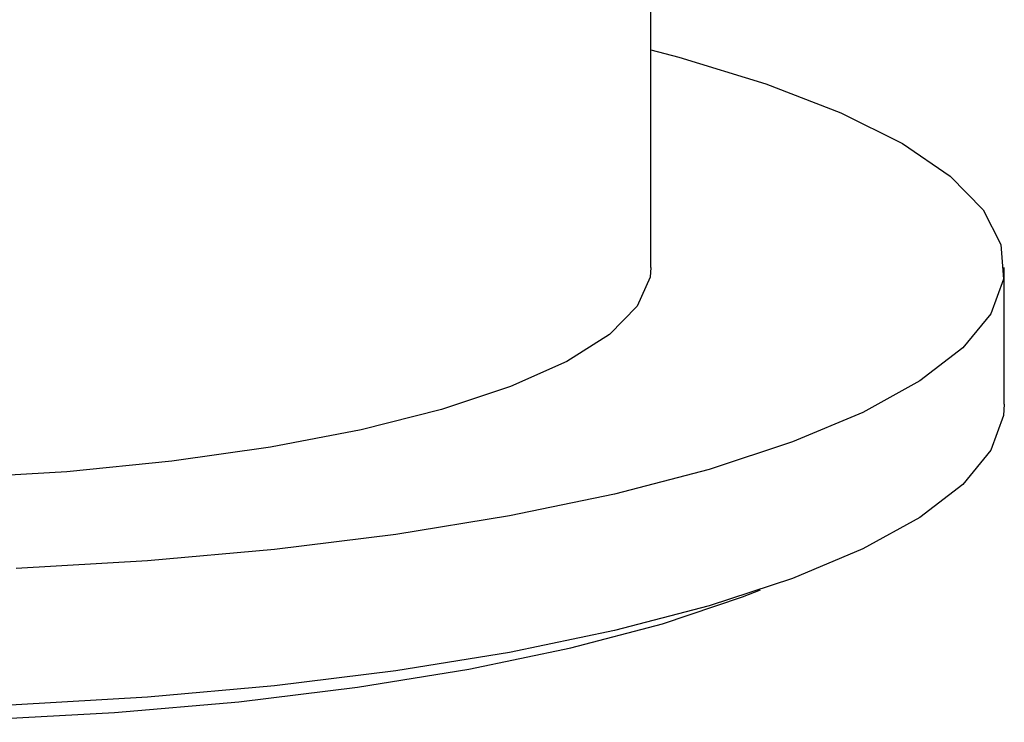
# Model space of a CAD drawing. Header units: millimetres. Extents: x -170 to 25, y -7 to 256.
# Tile 15 of 55: x 4 to 25, y -7 to 8. Entities that reach past the tile are written whole.
import ezdxf

# ---------------------------------------------------------------- set-up
doc = ezdxf.new("R2010")
doc.units = ezdxf.units.MM

msp = doc.modelspace()

# ---------------------------------------------------------------- linework, layer by layer
at = {"color": 7, "linetype": 'Continuous', "lineweight": 25}
for p, q in [((17.5, 2.898), (17.5, 11.48)), ((25, 0), (25, 2.898))]:
    msp.add_line(p, q, dxfattribs=at)
at = {"color": 7, "linetype": 'Continuous', "lineweight": 25, "flags": 128}
for points in [[(17.5, 7.519), (18.093, 7.363), (19.942, 6.8), (21.531, 6.186), (22.839, 5.53), (23.849, 4.839), (24.548, 4.122), (24.928, 3.39), (24.982, 2.651), (24.711, 1.916), (24.117, 1.193), (23.209, 0.493), (21.999, -0.176), (20.502, -0.805), (18.737, -1.386), (16.728, -1.911), (14.501, -2.373), (12.086, -2.766), (9.512, -3.086), (6.815, -3.328), (4.028, -3.488)], [(17.5, 2.898), (17.482, 2.692), (17.211, 2.077), (16.619, 1.479), (15.717, 0.906), (14.523, 0.371), (13.058, -0.118), (11.35, -0.55), (9.431, -0.918), (7.336, -1.214), (5.104, -1.435), (2.777, -1.574), (0.398, -1.63), (-1.988, -1.602), (-4.337, -1.49), (-6.605, -1.297), (-8.75, -1.025)], [(25, 0), (24.982, -0.246), (24.711, -0.982), (24.117, -1.704), (23.209, -2.405), (21.999, -3.074), (20.502, -3.703), (18.737, -4.284), (16.728, -4.809), (14.501, -5.271), (12.086, -5.664), (9.512, -5.984), (6.815, -6.225), (4.028, -6.386), (1.19, -6.463), (-1.665, -6.456), (-4.497, -6.365), (-7.271, -6.191), (-9.951, -5.936), (-12.5, -5.604)], [(-19.825, -3.942), (-18.727, -4.35), (-16.917, -4.898), (-14.869, -5.386), (-12.612, -5.808), (-10.179, -6.158), (-7.602, -6.431), (-4.919, -6.624), (-2.166, -6.733), (0.617, -6.756), (3.391, -6.695), (6.117, -6.549), (8.758, -6.32), (11.276, -6.013), (13.635, -5.63), (15.803, -5.178), (17.749, -4.662), (19.446, -4.091), (19.825, -3.942)]]:
    msp.add_lwpolyline(points, dxfattribs=at)

doc.saveas('drawing.dxf')
